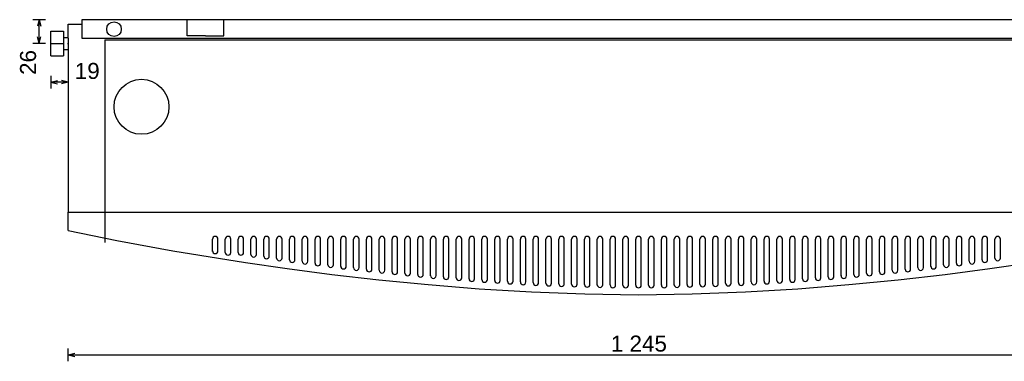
# Model space of a CAD drawing. Extents: x 8677 to 12783, y 2157 to 4926.
# Tile 2 of 6: x 9260 to 10335, y 2157 to 2530. Entities that reach past the tile are written whole.
import ezdxf

# ---------------------------------------------------------------- set-up
doc = ezdxf.new("R2010")
doc.units = 0
doc.header["$MEASUREMENT"] = 0
doc.linetypes.add('Achse', pattern=[11.5, 0, -4, 7.5, 0])
for name, color, linetype in [('Kóty délkové', 7, 'Continuous'), ('Oblouky a kružnice', 7, 'Continuous'), ('W_BETON_N2', 7, 'Continuous'), ('W_BETON_N4', 7, 'Continuous'), ('W_VERBLEND_N2', 7, 'Continuous'), ('W_VERBLEND_N4', 7, 'Continuous'), ('Čáry', 7, 'Continuous')]:
    doc.layers.add(name, color=color, linetype=linetype)
doc.styles.add('GENERATED_STYLE_1', font='ARIAL.ttf')
doc.styles.add('GENERATED_STYLE_2', font='isocp.shx')
doc.dimstyles.new('Dimstyle_611', dxfattribs={"dimtxt": 17.5, "dimasz": 7.125, "dimexe": 0.18, "dimexo": 0, "dimgap": 0.09, "dimtad": 1, "dimdec": 0, "dimzin": 0, "dimdsep": 46, "dimtxsty": 'GENERATED_STYLE_1', "dimblk": 'ARROWHEAD_3', "dimblk1": 'ARROWHEAD_3', "dimblk2": 'ARROWHEAD_3', "dimcen": 0.09, "dimclrd": 7, "dimclre": 7, "dimclrt": 7, "dimazin": 0, "dimtfac": 1, "dimtdec": 4, "dimtmove": 0, "dimatfit": 0, "dimfxl": 1, "dimtolj": 1, "dimtzin": 0, "dimarcsym": 0})
doc.dimstyles.new('Dimstyle_7E3', dxfattribs={"dimtxt": 25, "dimasz": 13.768122, "dimexe": 0.18, "dimexo": 0, "dimgap": 0.09, "dimtad": 1, "dimdec": 0, "dimzin": 0, "dimdsep": 46, "dimtxsty": 'GENERATED_STYLE_2', "dimblk": 'ARROWHEAD_3', "dimblk1": 'ARROWHEAD_3', "dimblk2": 'ARROWHEAD_3', "dimcen": 0.09, "dimclrd": 7, "dimclre": 7, "dimclrt": 7, "dimazin": 0, "dimtfac": 1, "dimtdec": 4, "dimtmove": 0, "dimatfit": 0, "dimfxl": 1, "dimtolj": 1, "dimtzin": 0, "dimarcsym": 0})

# ---------------------------------------------------------------- blocks, each defined once
blk = doc.blocks.new('SPLINE_2', base_point=(9313.4, 2299.5))
at = {"layer": 'W_VERBLEND_N2', "color": 7, "linetype": 'Continuous'}
blk.add_lwpolyline([(9313.4, 2299.5), (9366.6, 2288.6), (9427.6, 2277.4), (9507, 2264.5), (9552.4, 2258), (9601.1, 2251.7), (9652.5, 2245.8), (9706.3, 2240.5), (9762, 2236), (9819.1, 2232.5), (9877.2, 2230.3), (9935.9, 2229.5), (9994.6, 2230.3), (10052.7, 2232.5), (10109.8, 2236), (10165.5, 2240.5), (10219.3, 2245.8), (10270.7, 2251.7), (10319.4, 2258), (10364.8, 2264.5), (10444.2, 2277.4), (10505.2, 2288.6), (10558.4, 2299.5)], dxfattribs=at)
blk = doc.blocks.new('*D14')
at = {"layer": 'Kóty délkové', "color": 7, "linetype": 'Continuous'}
for p, q in [((9313.4, 2156.8), (9313.4, 2170.9)), ((10558.4, 2156.8), (10558.4, 2170.9)), ((9313.4, 2163.9), (9320.6, 2165.8)), ((9313.4, 2163.9), (10558.4, 2163.9)), ((9313.4, 2163.9), (9320.6, 2161.9)), ((10558.4, 2163.9), (10551.2, 2165.8)), ((10558.4, 2163.9), (10551.2, 2161.9))]:
    blk.add_line(p, q, dxfattribs=at)
at = {"layer": 'Kóty délkové', "color": 7, "style": 'GENERATED_STYLE_1', "oblique": 0}
blk.add_text('1\xa0245', height=17.5, dxfattribs=at).set_placement((9905.7, 2167.4))
blk = doc.blocks.new('ARROWHEAD_3')
at = {"color": 0, "linetype": 'Continuous'}
blk.add_line((0, 0), (-1, 0), dxfattribs=at)
blk.add_lwpolyline([(-1, 0.2679), (0, 0), (-1, -0.2679)], dxfattribs=at)
blk = doc.blocks.new('*D29')
at = {"layer": 'Kóty délkové', "color": 7, "linetype": 'Continuous'}
for p, q in [((9288.8, 2529.5), (9274.7, 2529.5)), ((9281.8, 2529.5), (9279.8, 2522.3)), ((9281.8, 2503.5), (9281.8, 2529.5)), ((9281.8, 2529.5), (9283.7, 2522.3)), ((9281.8, 2503.5), (9279.8, 2510.8)), ((9281.8, 2503.5), (9283.7, 2510.8)), ((9288.8, 2503.5), (9274.7, 2503.5))]:
    blk.add_line(p, q, dxfattribs=at)
at = {"layer": 'Kóty délkové', "color": 7, "style": 'GENERATED_STYLE_1', "oblique": 0}
blk.add_text('26', height=17.5, rotation=90, dxfattribs=at).set_placement((9278.3, 2469.3))
blk = doc.blocks.new('*D30')
at = {"layer": 'Kóty délkové', "color": 7, "linetype": 'Continuous'}
for p, q in [((9294.4, 2468.4), (9294.4, 2454.3)), ((9294.4, 2461.4), (9301.6, 2463.3)), ((9313.4, 2461.4), (9294.4, 2461.4)), ((9294.4, 2461.4), (9301.6, 2459.4)), ((9313.4, 2461.4), (9306.2, 2463.3)), ((9313.4, 2461.4), (9306.2, 2459.4)), ((9313.4, 2468.4), (9313.4, 2454.3))]:
    blk.add_line(p, q, dxfattribs=at)
at = {"layer": 'Kóty délkové', "color": 7, "style": 'GENERATED_STYLE_1', "oblique": 0}
blk.add_text('19', height=17.5, dxfattribs=at).set_placement((9320.6, 2464.9))
blk = doc.blocks.new('*D52')
at = {"layer": 'W_VERBLEND_N4', "color": 7, "linetype": 'Continuous'}
for p, q in [((10646.9, 2529.5), (10619.8, 2529.5)), ((10633.4, 2529.5), (10629.6, 2515.5)), ((10633.4, 2229.5), (10633.4, 2529.5)), ((10633.4, 2529.5), (10637.1, 2515.5)), ((10633.4, 2229.5), (10629.6, 2243.5)), ((10633.4, 2229.5), (10637.1, 2243.5)), ((10646.9, 2229.5), (10619.8, 2229.5))]:
    blk.add_line(p, q, dxfattribs=at)
at = {"layer": 'W_VERBLEND_N4', "color": 7, "style": 'GENERATED_STYLE_2', "oblique": 0}
blk.add_text('300', height=25, rotation=90, dxfattribs=at).set_placement((10628.4, 2350.6))

msp = doc.modelspace()

# ---------------------------------------------------------------- linework, layer by layer
at = {"layer": 'Oblouky a kružnice', "color": 7, "linetype": 'Continuous'}
for centre, radius in [((9363.4, 2519.2), 8), ((9393.4, 2434.5), 30)]:
    msp.add_circle(centre, radius, dxfattribs=at)
at = {"layer": 'W_BETON_N2', "color": 7, "linetype": 'Continuous'}
for p, q in [((9328.4, 2529.5), (9328.4, 2509.5)), ((9313.4, 2299.5), (9313.4, 2319.5)), ((9470.9, 2276.8), (9470.9, 2290.2)), ((9476.9, 2276.8), (9476.9, 2290.1)), ((9484.9, 2275.6), (9484.9, 2290.2)), ((9490.9, 2275.6), (9490.9, 2290.1)), ((9498.9, 2275.6), (9498.9, 2290.2)), ((9504.9, 2275.6), (9504.9, 2290.1)), ((9512.9, 2273.5), (9512.9, 2290.2)), ((9518.9, 2273.5), (9518.9, 2290.1)), ((9526.9, 2271.7), (9526.9, 2290.2)), ((9532.9, 2271.7), (9532.9, 2290.1)), ((9540.9, 2269.5), (9540.9, 2290.2)), ((9546.9, 2269.5), (9546.9, 2290.1)), ((9554.9, 2267.7), (9554.9, 2290.2)), ((9560.9, 2267.7), (9560.9, 2290.1)), ((9568.9, 2265.9), (9568.9, 2290.2)), ((9574.9, 2265.9), (9574.9, 2290.1)), ((9582.9, 2264), (9582.9, 2290.2)), ((9588.9, 2264), (9588.9, 2290.1)), ((9596.9, 2262.2), (9596.9, 2290.2)), ((9602.9, 2262.2), (9602.9, 2290.1)), ((9610.9, 2260.3), (9610.9, 2290.2)), ((9616.9, 2260.3), (9616.9, 2290.1)), ((9624.9, 2259), (9624.9, 2290.2)), ((9630.9, 2259), (9630.9, 2290.1)), ((9638.9, 2257.4), (9638.9, 2290.2)), ((9644.9, 2257.4), (9644.9, 2290.1)), ((9652.9, 2256.1), (9652.9, 2290.2)), ((9658.9, 2256.1), (9658.9, 2290.1)), ((9666.9, 2254.5), (9666.9, 2290.2)), ((9672.9, 2254.5), (9672.9, 2290.1)), ((9680.9, 2253.1), (9680.9, 2290.2)), ((9686.9, 2253.1), (9686.9, 2290.1)), ((9694.9, 2251.7), (9694.9, 2290.2)), ((9700.9, 2251.7), (9700.9, 2290.1)), ((9708.9, 2249.9), (9708.9, 2290.2)), ((9714.9, 2249.9), (9714.9, 2290.1)), ((9722.9, 2249.1), (9722.9, 2290.2)), ((9728.9, 2249.1), (9728.9, 2290.1)), ((9736.9, 2248), (9736.9, 2290.2)), ((9742.9, 2248), (9742.9, 2290.1)), ((9750.9, 2246.9), (9750.9, 2290.2)), ((9756.9, 2246.9), (9756.9, 2290.1)), ((9764.9, 2246), (9764.9, 2290.2)), ((9770.9, 2246), (9770.9, 2290.1)), ((9778.9, 2245.1), (9778.9, 2290.2)), ((9784.9, 2245.1), (9784.9, 2290.1)), ((9792.9, 2244.2), (9792.9, 2290.2)), ((9798.9, 2244.2), (9798.9, 2290.1)), ((9806.9, 2243.4), (9806.9, 2290.2)), ((9812.9, 2243.4), (9812.9, 2290.1)), ((9820.9, 2242.7), (9820.9, 2290.2)), ((9826.9, 2242.7), (9826.9, 2290.1)), ((9834.9, 2242.1), (9834.9, 2290.2)), ((9840.9, 2242.1), (9840.9, 2290.1)), ((9848.9, 2241.5), (9848.9, 2290.2)), ((9854.9, 2241.5), (9854.9, 2290.1)), ((9862.9, 2241.1), (9862.9, 2290.2)), ((9868.9, 2241.1), (9868.9, 2290.1)), ((9876.9, 2240.7), (9876.9, 2290.2)), ((9882.9, 2240.7), (9882.9, 2290.1)), ((9890.9, 2240), (9890.9, 2290.2)), ((9896.9, 2240), (9896.9, 2290.1)), ((9904.9, 2240), (9904.9, 2290.2)), ((9910.9, 2240), (9910.9, 2290.1)), ((9918.9, 2240), (9918.9, 2290.2)), ((9924.9, 2240), (9924.9, 2290.1)), ((9932.9, 2240), (9932.9, 2290.2)), ((9938.9, 2240), (9938.9, 2290.1)), ((9946.9, 2240), (9946.9, 2290.1)), ((9952.9, 2240), (9952.9, 2290.2)), ((9960.9, 2240), (9960.9, 2290.1)), ((9966.9, 2240), (9966.9, 2290.2)), ((9974.9, 2240), (9974.9, 2290.1)), ((9980.9, 2240), (9980.9, 2290.2)), ((9988.9, 2240.7), (9988.9, 2290.1)), ((9994.9, 2240.7), (9994.9, 2290.2)), ((10002.9, 2241.1), (10002.9, 2290.1)), ((10008.9, 2241.1), (10008.9, 2290.2)), ((10016.9, 2241.5), (10016.9, 2290.1)), ((10022.9, 2241.5), (10022.9, 2290.2)), ((10030.9, 2242.1), (10030.9, 2290.1)), ((10036.9, 2242.1), (10036.9, 2290.2)), ((10044.9, 2242.7), (10044.9, 2290.1)), ((10050.9, 2242.7), (10050.9, 2290.2)), ((10058.9, 2243.4), (10058.9, 2290.1)), ((10064.9, 2243.4), (10064.9, 2290.2)), ((10072.9, 2244.2), (10072.9, 2290.1)), ((10078.9, 2244.2), (10078.9, 2290.2)), ((10086.9, 2245.1), (10086.9, 2290.1)), ((10092.9, 2245.1), (10092.9, 2290.2)), ((10100.9, 2246), (10100.9, 2290.1)), ((10106.9, 2246), (10106.9, 2290.2)), ((10114.9, 2246.9), (10114.9, 2290.1)), ((10120.9, 2246.9), (10120.9, 2290.2)), ((10128.9, 2248), (10128.9, 2290.1)), ((10134.9, 2248), (10134.9, 2290.2)), ((10142.9, 2249.1), (10142.9, 2290.1)), ((10148.9, 2249.1), (10148.9, 2290.2)), ((10156.9, 2249.9), (10156.9, 2290.1)), ((10162.9, 2249.9), (10162.9, 2290.2)), ((10170.9, 2251.7), (10170.9, 2290.1)), ((10176.9, 2251.7), (10176.9, 2290.2)), ((10184.9, 2253.1), (10184.9, 2290.1)), ((10190.9, 2253.1), (10190.9, 2290.2)), ((10198.9, 2254.5), (10198.9, 2290.1)), ((10204.9, 2254.5), (10204.9, 2290.2)), ((10212.9, 2256.1), (10212.9, 2290.1)), ((10218.9, 2256.1), (10218.9, 2290.2)), ((10226.9, 2257.4), (10226.9, 2290.1)), ((10232.9, 2257.4), (10232.9, 2290.2)), ((10240.9, 2259), (10240.9, 2290.1)), ((10246.9, 2259), (10246.9, 2290.2)), ((10254.9, 2260.3), (10254.9, 2290.1)), ((10260.9, 2260.3), (10260.9, 2290.2)), ((10268.9, 2262.2), (10268.9, 2290.1)), ((10274.9, 2262.2), (10274.9, 2290.2)), ((10282.9, 2264), (10282.9, 2290.1)), ((10288.9, 2264), (10288.9, 2290.2)), ((10296.9, 2265.9), (10296.9, 2290.1)), ((10302.9, 2265.9), (10302.9, 2290.2)), ((10310.9, 2267.7), (10310.9, 2290.1)), ((10316.9, 2267.7), (10316.9, 2290.2)), ((10324.9, 2269.5), (10324.9, 2290.1)), ((10330.9, 2269.5), (10330.9, 2290.2))]:
    msp.add_line(p, q, dxfattribs=at)
at = {"layer": 'W_BETON_N4', "color": 7, "linetype": 'Continuous'}
for centre, start, end in [((9473.9, 2290.1), 0, 180), ((9487.9, 2290.1), 0, 180), ((9501.9, 2290.1), 0, 180), ((9515.9, 2290.1), 0, 180), ((9529.9, 2290.1), 0, 180), ((9543.9, 2290.1), 0, 180), ((9557.9, 2290.1), 0, 180), ((9571.9, 2290.1), 0, 180), ((9585.9, 2290.1), 0, 180), ((9599.9, 2290.1), 0, 180), ((9613.9, 2290.1), 0, 180), ((9627.9, 2290.1), 0, 180), ((9641.9, 2290.1), 0, 180), ((9655.9, 2290.1), 0, 180), ((9669.9, 2290.1), 0, 180), ((9683.9, 2290.1), 0, 180), ((9697.9, 2290.1), 0, 180), ((9711.9, 2290.1), 0, 180), ((9725.9, 2290.1), 0, 180), ((9739.9, 2290.1), 0, 180), ((9753.9, 2290.1), 0, 180), ((9767.9, 2290.1), 0, 180), ((9781.9, 2290.1), 0, 180), ((9795.9, 2290.1), 0, 180), ((9809.9, 2290.1), 0, 180), ((9823.9, 2290.1), 0, 180), ((9837.9, 2290.1), 0, 180), ((9851.9, 2290.1), 0, 180), ((9865.9, 2290.1), 0, 180), ((9879.9, 2290.1), 0, 180), ((9893.9, 2290.1), 0, 180), ((9907.9, 2290.1), 0, 180), ((9921.9, 2290.1), 0, 180), ((9935.9, 2290.1), 0, 180), ((9949.9, 2290.1), 0, 180), ((9963.9, 2290.1), 0, 180), ((9977.9, 2290.1), 0, 180), ((9991.9, 2290.1), 0, 180), ((10005.9, 2290.1), 0, 180), ((10019.9, 2290.1), 0, 180), ((10033.9, 2290.1), 0, 180), ((10047.9, 2290.1), 0, 180), ((10061.9, 2290.1), 0, 180), ((10075.9, 2290.1), 0, 180), ((10089.9, 2290.1), 0, 180), ((10103.9, 2290.1), 0, 180), ((10117.9, 2290.1), 0, 180), ((10131.9, 2290.1), 0, 180), ((10145.9, 2290.1), 0, 180), ((10159.9, 2290.1), 0, 180), ((10173.9, 2290.1), 0, 180), ((10187.9, 2290.1), 0, 180), ((10201.9, 2290.1), 0, 180), ((10215.9, 2290.1), 0, 180), ((10229.9, 2290.1), 0, 180), ((10243.9, 2290.1), 0, 180), ((10257.9, 2290.1), 0, 180), ((10271.9, 2290.1), 0, 180), ((10285.9, 2290.1), 0, 180), ((10299.9, 2290.1), 0, 180), ((10313.9, 2290.1), 0, 180), ((10327.9, 2290.1), 0, 180), ((9473.9, 2277.3), 180, 0), ((9487.9, 2275.6), 180, 0), ((9501.9, 2275.6), 180, 0), ((9515.9, 2273.5), 180, 0), ((9529.9, 2271.7), 180, 0), ((9543.9, 2269.5), 180, 0), ((9557.9, 2267.7), 180, 0), ((10313.9, 2267.7), 180, 0), ((10327.9, 2269.5), 180, 0), ((9571.9, 2265.9), 180, 0), ((9585.9, 2264), 180, 0), ((9599.9, 2262.2), 180, 0), ((9613.9, 2260.6), 180, 0), ((9627.9, 2259), 180, 0), ((9641.9, 2257.4), 180, 0), ((10229.9, 2257.4), 180, 0), ((10243.9, 2259), 180, 0), ((10257.9, 2260.6), 180, 0), ((10271.9, 2262.2), 180, 0), ((10285.9, 2264), 180, 0), ((10299.9, 2265.9), 180, 0), ((9655.9, 2256.1), 180, 0), ((9669.9, 2254.5), 180, 0), ((9683.9, 2253.1), 180, 0), ((9697.9, 2251.7), 180, 0), ((9711.9, 2250.3), 180, 0), ((9725.9, 2249.1), 180, 0), ((9739.9, 2248), 180, 0), ((9753.9, 2246.9), 180, 0), ((10117.9, 2246.9), 180, 0), ((10131.9, 2248), 180, 0), ((10145.9, 2249.1), 180, 0), ((10159.9, 2250.3), 180, 0), ((10173.9, 2251.7), 180, 0), ((10187.9, 2253.1), 180, 0), ((10201.9, 2254.5), 180, 0), ((10215.9, 2256.1), 180, 0), ((9767.9, 2246), 180, 0), ((9781.9, 2245.1), 180, 0), ((9795.9, 2244.2), 180, 0), ((9809.9, 2243.4), 180, 0), ((9823.9, 2242.7), 180, 0), ((9837.9, 2242.1), 180, 0), ((9851.9, 2241.5), 180, 0), ((9865.9, 2241.1), 180, 0), ((9879.9, 2240.7), 180, 0), ((9893.9, 2240.4), 180, 0), ((9907.9, 2240.1), 180, 0), ((9921.9, 2240), 180, 0), ((9935.9, 2240), 180, 0), ((9949.9, 2240), 180, 0), ((9963.9, 2240.1), 180, 0), ((9977.9, 2240.4), 180, 0), ((9991.9, 2240.7), 180, 0), ((10005.9, 2241.1), 180, 0), ((10019.9, 2241.5), 180, 0), ((10033.9, 2242.1), 180, 0), ((10047.9, 2242.7), 180, 0), ((10061.9, 2243.4), 180, 0), ((10075.9, 2244.2), 180, 0), ((10089.9, 2245.1), 180, 0), ((10103.9, 2246), 180, 0)]:
    msp.add_arc(centre, 3, start, end, dxfattribs=at)
at = {"layer": 'Čáry', "color": 7, "linetype": 'Continuous'}
for p, q in [((10543.4, 2529.5), (9328.4, 2529.5)), ((9328.4, 2529.5), (9328.4, 2509.5)), ((9443.4, 2511.9), (9443.4, 2529.5)), ((9483.4, 2511.9), (9483.4, 2529.5)), ((9313.4, 2524.5), (9328.4, 2524.5)), ((9313.4, 2509.5), (9313.4, 2319.5)), ((9328.4, 2509.5), (10543.4, 2509.5)), ((9353.4, 2507.5), (10518.4, 2507.5)), ((9353.4, 2507.5), (9353.4, 2286.3)), ((9463.4, 2511.9), (9443.4, 2511.9)), ((9463.4, 2511.9), (9483.4, 2511.9)), ((9313.4, 2319.5), (10558.4, 2319.5))]:
    msp.add_line(p, q, dxfattribs=at)
at = {"layer": 'Čáry', "color": 1, "linetype": 'Continuous'}
for p, q in [((9294.4, 2490), (9294.4, 2517)), ((9294.4, 2517), (9308.4, 2517)), ((9308.4, 2517), (9308.4, 2490)), ((9313.4, 2509.5), (9313.4, 2524.5)), ((9308.4, 2510), (9313.4, 2510)), ((9294.4, 2503.5), (9308.4, 2503.5)), ((9308.4, 2497), (9313.4, 2497)), ((9294.4, 2490), (9308.4, 2490))]:
    msp.add_line(p, q, dxfattribs=at)
at = {"layer": 'Čáry', "color": 1, "linetype": 'Achse'}
msp.add_line((9308.4, 2503.5), (9313.4, 2503.5), dxfattribs=at)

# ---------------------------------------------------------------- block references
at = {"layer": 'W_VERBLEND_N2', "color": 7, "linetype": 'Continuous'}
msp.add_blockref('SPLINE_2', (9313.4, 2299.5), dxfattribs=at)

# ---------------------------------------------------------------- dimensions: what is measured, and where the dimension line sits
at = {"layer": 'Kóty délkové', "color": 7, "linetype": 'Continuous'}
dim = msp.add_linear_dim(base=(9281.8, 2529.5), p1=(9294.4, 2503.5), p2=(9328.4, 2529.5), angle=90, dimstyle='Dimstyle_611', dxfattribs=at)
dim.commit()
dim.dimension.update_dxf_attribs({"geometry": '*D29', "text_midpoint": (9269.5, 2476), "text_rotation": 90})
dim = msp.add_linear_dim(base=(9294.4, 2461.4), p1=(9313.4, 2524.5), p2=(9294.4, 2490), angle=180, dimstyle='Dimstyle_611', dxfattribs=at)
dim.commit()
dim.dimension.update_dxf_attribs({"geometry": '*D30', "text_midpoint": (9327.4, 2473.6)})
dim = msp.add_aligned_dim(p1=(9313.4, 2319.5), p2=(10558.4, 2319.5), distance=-155.7, dimstyle='Dimstyle_611', dxfattribs=at)
dim.commit()
dim.dimension.update_dxf_attribs({"geometry": '*D14', "text_midpoint": (9912.4, 2176.1), "text_rotation": 360})
at = {"layer": 'W_VERBLEND_N4', "color": 7, "linetype": 'Continuous'}
dim = msp.add_linear_dim(base=(10633.4, 2529.5), p1=(9935.9, 2229.5), p2=(10543.4, 2529.5), angle=90, dimstyle='Dimstyle_7E3', dxfattribs=at)
dim.commit()
dim.dimension.update_dxf_attribs({"geometry": '*D52', "text_midpoint": (10615.9, 2360.2), "text_rotation": 90})

doc.saveas('drawing.dxf')
